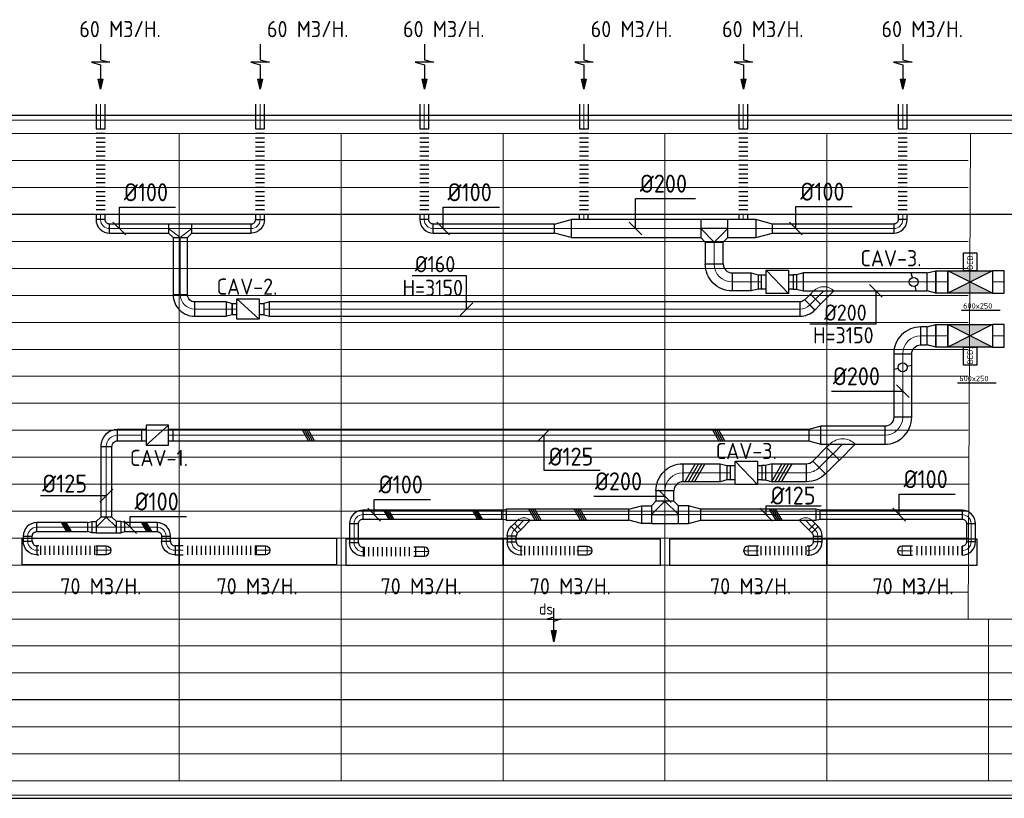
# Model space of a CAD drawing. Header units: millimetres. Extents: x -73785 to 23627, y 5976 to 52620.
# Tile 52 of 56: x -21062 to -10112, y 43951 to 52614. Entities that reach past the tile are written whole.
import ezdxf
from ezdxf.enums import TextEntityAlignment as Align

# ---------------------------------------------------------------- set-up
doc = ezdxf.new("R2010")
doc.units = ezdxf.units.MM
doc.linetypes.add('HIDDEN', pattern=[9.525, 6.35, -3.175])
for name, color, linetype in [('4plfd', 254, 'Continuous'), ('BALKEN', 7, 'Continuous'), ('WL570---_RETOUR', 100, 'Continuous'), ('WL570---_TOEVOER', 200, 'Continuous'), ('WM570---_RETOUR', 2, 'Continuous'), ('WM570---_TOEVOER', 2, 'Continuous')]:
    doc.layers.add(name, color=color, linetype=linetype)
for name, color, linetype, lineweight in [('WL570---_BESTAAND-HARTLIJN', 161, 'Continuous', 0), ('WL570---_BESTAAND-MAATVOERING', 161, 'Continuous', 0), ('WL570---_BESTAAND-RETOUR', 140, 'Continuous', 0), ('WL570---_BESTAAND-TOEVOER', 180, 'Continuous', 0), ('WL570---_DEMONTEREN', 10, 'Continuous', 0)]:
    doc.layers.add(name, color=color, linetype=linetype, lineweight=lineweight)
doc.layers.get('WL570---_DEMONTEREN').off()
doc.styles.add('BURO-025', font='ISO96.shx', dxfattribs={"height": 2.5})
doc.styles.add('ISO', font='ISO', dxfattribs={"height": 162})
doc.styles.add('LZ-MAATVOEREN', font='simplex')
doc.styles.add('MAATVOERING', font='ISO')

# ---------------------------------------------------------------- blocks, each defined once
blk = doc.blocks.new('Groep-44')
at = {"color": 8, "linetype": 'Continuous', "lineweight": 13}
for p, q in [((-73155, 49899), (-11883, 49899)), ((-73155, 49599), (-11883, 49599)), ((-73155, 49299), (-11883, 49299)), ((-73155, 48999), (-11883, 48999)), ((-73155, 48699), (-11883, 48699)), ((-73155, 48399), (-11883, 48399)), ((-73155, 48399), (-11883, 48399)), ((-73155, 48099), (-11883, 48099)), ((-73155, 47799), (-11883, 47799)), ((-73155, 47499), (-11883, 47499)), ((-73155, 47199), (-11883, 47199)), ((-73155, 46899), (-11883, 46899)), ((-73155, 46599), (-11883, 46599)), ((-73155, 46299), (-11883, 46299)), ((-73155, 45999), (-11883, 45999)), ((-73155, 45699), (-11883, 45699)), ((-73155, 45399), (-11883, 45399)), ((-73155, 45099), (-11883, 45099)), ((-73155, 44799), (-11883, 44799)), ((-73155, 44499), (-11655, 44499)), ((-73155, 44199), (-11655, 44199)), ((-73155, 43899), (-11655, 43899)), ((-73155, 43599), (-11655, 43599)), ((-73155, 43299), (-11655, 43299))]:
    blk.add_line(p, q, dxfattribs=at)
blk = doc.blocks.new('Groep-50')
at = {"color": 8, "linetype": 'Continuous', "lineweight": 13}
for p, q in [((-73305, 50349), (-4005, 50349)), ((-73155, 50199), (-4155, 50199)), ((-11855, 50199), (-65655, 50199)), ((-20655, 50199), (-20655, 42999)), ((-18855, 50199), (-18855, 42999)), ((-17055, 50199), (-17055, 42999)), ((-15255, 50199), (-15255, 42999)), ((-13455, 50199), (-13455, 42999)), ((-11883, 44799), (-11855, 50199)), ((-11883, 44799), (-4182, 44799)), ((-11655, 44799), (-11655, 42999)), ((-11655, 44499), (-4155, 44499)), ((-11655, 44199), (-4155, 44199)), ((-11655, 43899), (-4155, 43899)), ((-11655, 43599), (-4155, 43599)), ((-11655, 43299), (-36705, 43299)), ((-4155, 43299), (-11655, 43299)), ((-4155, 42999), (-36705, 42999)), ((-4005, 42838), (-36705, 42838))]:
    blk.add_line(p, q, dxfattribs=at)
at = {"color": 8}
blk.add_blockref('Groep-44', (0, 0), dxfattribs=at)
blk = doc.blocks.new('Block plafond 2e verd')
at = {"layer": '4plfd'}
blk.add_blockref('Groep-50', (73180, -19000), dxfattribs=at)
blk = doc.blocks.new('KARO')
for p, q in [((1, 0.5), (0, 0.5)), ((0, -0.5), (1, -0.5))]:
    blk.add_line(p, q)
at = {"invisible_edges": 15}
blk.add_3dface([(0, 0.5), (0, -0.5), (1, -0.5), (1, 0.5)], dxfattribs=at)
at = {"layer": 'WL570---_BESTAAND-HARTLIJN'}
blk.add_line((0, 0), (1, 0), dxfattribs=at)
blk = doc.blocks.new('ORN_T_SP')
blk.add_lwpolyline([(-0.5, 0.5), (-0.5, -0.5), (0.5, -0.5), (0.5, 0.5)], close=True)
at = {"style": 'LZ-MAATVOEREN', "flags": 9}
for tag, p in [('ROS_TYPE', (0.6333, 0.6833)), ('ROS_M3H', (0.6333, 0.4833)), ('ROS_ZIJDE', (0.6333, 0.2833)), ('ROS_STAT', (0.6333, 0.0833))]:
    blk.add_attdef(tag, p, '', height=0.125, dxfattribs=at)
blk = doc.blocks.new('FLLINE100')
blk.add_line((0, -50), (0, 50))
blk = doc.blocks.new('OEX1000080500')
at = {"rotation": 180}
for p in [(50, 0), (100, 0), (150, 0), (200, 0), (250, 0), (300, 0), (350, 0), (400, 0), (450, 0), (500, 0), (550, 0), (600, 0), (650, 0), (700, 0), (750, 0), (800, 0)]:
    blk.add_blockref('FLLINE100', p, dxfattribs=at)
blk = doc.blocks.new('OBO10000090ZE')
blk.add_lwpolyline([(-50, 0), (50, 0), (50, 100, 1), (-50, 100)], format="xyb", close=True)
at = {"layer": 'WL570---_BESTAAND-HARTLIJN'}
for points in [[(0, 0), (0, 150)], [(-50, 100), (50, 100)]]:
    blk.add_lwpolyline(points, dxfattribs=at)
blk = doc.blocks.new('OTS12512512500H')
blk.add_lwpolyline([(-112.5, -62.5), (112.5, -62.5), (112.5, 62.5), (62.5, 112.5), (-62.5, 112.5), (-112.5, 62.5)], close=True)
at = {"layer": 'WL570---_BESTAAND-HARTLIJN'}
blk.add_line((-112.5, 0), (112.5, 0), dxfattribs=at)
at = {"layer": 'WL570---_BESTAAND-TOEVOER'}
blk.add_lwpolyline([(-112.5, 0), (0, 112.5), (112.5, 0)], dxfattribs=at)
blk = doc.blocks.new('MVLINE')
blk.add_line((35.4, -35.4), (-35.4, 35.4))
blk = doc.blocks.new('OBO10000090L')
blk.add_lwpolyline([(50, 0, 0.414214), (-100, 150), (-100, 50, -0.414214), (-50, 0)], format="xyb", close=True)
at = {"invisible_edges": 15}
for points in [[(-91, 49), (-74, 148), (-100, 150), (-100, 50)], [(-83, 47), (-49, 141), (-74, 148), (-91, 49)], [(-75, 43), (-25, 130), (-49, 141), (-83, 47)], [(-68, 38), (-4, 115), (-25, 130), (-75, 43)], [(-62, 32), (15, 96), (-4, 115), (-68, 38)], [(-57, 25), (30, 75), (15, 96), (-62, 32)], [(-53, 17), (41, 51), (30, 75), (-57, 25)], [(-51, 9), (48, 26), (41, 51), (-53, 17)], [(-50, 0), (50, 0), (48, 26), (-51, 9)]]:
    blk.add_3dface(points, dxfattribs=at)
at = {"layer": 'WL570---_BESTAAND-HARTLIJN'}
blk.add_arc((-100, 0), 100, 0, 90, dxfattribs=at)
blk = doc.blocks.new('OBO10000090H')
blk.add_lwpolyline([(50, -100, 0.414214), (-100, 50), (-100, -50, -0.414214), (-50, -100)], format="xyb", close=True)
at = {"invisible_edges": 15}
for points in [[(-91, -51), (-74, 48), (-100, 50), (-100, -50)], [(-83, -53), (-49, 41), (-74, 48), (-91, -51)], [(-75, -57), (-25, 30), (-49, 41), (-83, -53)], [(-68, -62), (-4, 15), (-25, 30), (-75, -57)], [(-62, -68), (15, -4), (-4, 15), (-68, -62)], [(-57, -75), (30, -25), (15, -4), (-62, -68)], [(-53, -83), (41, -49), (30, -25), (-57, -75)], [(-51, -91), (48, -74), (41, -49), (-53, -83)], [(-50, -100), (50, -100), (48, -74), (-51, -91)]]:
    blk.add_3dface(points, dxfattribs=at)
at = {"layer": 'WL570---_BESTAAND-HARTLIJN'}
blk.add_arc((-100, -100), 100, 0, 90, dxfattribs=at)
blk = doc.blocks.new('OSV1251000460G')
blk.add_lwpolyline([(0, -62), (47, -50), (47, 50), (0, 62)], close=True)
at = {"layer": 'WL570---_BESTAAND-HARTLIJN'}
blk.add_line((0, 0), (47, 0), dxfattribs=at)
blk = doc.blocks.new('UISO')
at = {"layer": 'WL570---_TOEVOER'}
for p, q in [((0, 0.36), (1, 0.937)), ((0, 0.18), (1, 0.757)), ((0, 0), (1, 0.577)), ((0, -0.18), (1, 0.397))]:
    blk.add_line(p, q, dxfattribs=at)
blk = doc.blocks.new('OEX1000067900')
at = {"rotation": 180}
for p in [(50, 0), (100, 0), (150, 0), (200, 0), (250, 0), (300, 0), (350, 0), (400, 0), (450, 0), (500, 0), (550, 0), (600, 0), (650, 0)]:
    blk.add_blockref('FLLINE100', p, dxfattribs=at)
blk = doc.blocks.new('OBO12500090H')
blk.add_lwpolyline([(62, -125, 0.414214), (-125, 62), (-125, -63, -0.414214), (-63, -125)], format="xyb", close=True)
at = {"invisible_edges": 15}
for points in [[(-114, -63), (-92, 60), (-125, 62), (-125, -63)], [(-104, -66), (-61, 51), (-92, 60), (-114, -63)], [(-94, -71), (-31, 37), (-61, 51), (-104, -66)], [(-85, -77), (-4, 19), (-31, 37), (-94, -71)], [(-77, -85), (19, -4), (-4, 19), (-85, -77)], [(-71, -94), (37, -31), (19, -4), (-77, -85)], [(-66, -104), (51, -61), (37, -31), (-71, -94)], [(-63, -114), (60, -92), (51, -61), (-66, -104)], [(-63, -125), (62, -125), (60, -92), (-63, -114)]]:
    blk.add_3dface(points, dxfattribs=at)
at = {"layer": 'WL570---_BESTAAND-HARTLIJN'}
blk.add_arc((-125, -125), 125, 0, 90, dxfattribs=at)
blk = doc.blocks.new('VBX1251250012525000')
blk.add_lwpolyline([(50, -112.5), (300, -112.5), (300, 112.5), (50, 112.5)], close=True)
for points in [[(50, 62.5), (0, 62.5), (0, -62.5), (50, -62.5)], [(300, -62.5), (350, -62.5), (350, 62.5), (300, 62.5)]]:
    blk.add_lwpolyline(points)
at = {"layer": 'WL570---_BESTAAND-HARTLIJN'}
blk.add_line((300, 0), (350, 0), dxfattribs=at)
at = {"layer": 'WL570---_BESTAAND-TOEVOER'}
blk.add_line((50, -112.5), (300, 112.5), dxfattribs=at)
blk = doc.blocks.new('OEX10000100000')
at = {"rotation": 90}
for p in [(0, -50), (0, -100), (0, -150), (0, -200), (0, -250), (0, -300), (0, -350), (0, -400), (0, -450), (0, -500), (0, -550), (0, -600), (0, -650), (0, -700), (0, -750), (0, -800), (0, -850), (0, -900), (0, -950), (0, -1000)]:
    blk.add_blockref('FLLINE100', p, dxfattribs=at)
blk = doc.blocks.new('OBO16000090H')
blk.add_lwpolyline([(80, -160, 0.414214), (-160, 80), (-160, -80, -0.414214), (-80, -160)], format="xyb", close=True)
at = {"invisible_edges": 15}
for points in [[(-146, -81), (-118, 76), (-160, 80), (-160, -80)], [(-133, -85), (-78, 66), (-118, 76), (-146, -81)], [(-120, -91), (-40, 48), (-78, 66), (-133, -85)], [(-109, -99), (-6, 24), (-40, 48), (-120, -91)], [(-99, -109), (24, -6), (-6, 24), (-109, -99)], [(-91, -120), (48, -40), (24, -6), (-99, -109)], [(-85, -133), (66, -78), (48, -40), (-91, -120)], [(-81, -146), (76, -118), (66, -78), (-85, -133)], [(-80, -160), (80, -160), (76, -118), (-81, -146)]]:
    blk.add_3dface(points, dxfattribs=at)
at = {"layer": 'WL570---_BESTAAND-HARTLIJN'}
blk.add_arc((-160, -160), 160, 0, 90, dxfattribs=at)
blk = doc.blocks.new('OTS10010016000H')
blk.add_lwpolyline([(-130, -50), (130, -50), (130, 50), (80, 100), (-80, 100), (-130, 50)], close=True)
at = {"layer": 'WL570---_BESTAAND-HARTLIJN'}
blk.add_line((-130, 0), (130, 0), dxfattribs=at)
at = {"layer": 'WL570---_BESTAAND-RETOUR'}
blk.add_lwpolyline([(-130, 0), (0, 100), (130, 0)], dxfattribs=at)
blk = doc.blocks.new('AFZPIJL')
for points in [[(0, -10), (0, -6.52), (-2.06, -5.97), (2.06, -5.97), (0, -5.41), (0, 0)], [(-0.26, -2.22), (0, 0)], [(0.26, -2.22), (0, 0)]]:
    blk.add_lwpolyline(points)
blk.add_lwpolyline([(0.52, -2.22), (-0.52, -2.22), (0, 0)], close=True)
blk = doc.blocks.new('OEX1000058500')
at = {"rotation": 180}
for p in [(50, 0), (100, 0), (150, 0), (200, 0), (250, 0), (300, 0), (350, 0), (400, 0), (450, 0), (500, 0), (550, 0)]:
    blk.add_blockref('FLLINE100', p, dxfattribs=at)
blk = doc.blocks.new('OZA1250100045L')
blk.add_lwpolyline([(-71, 0), (-106, 35), (-35, 106), (71, 0)])
at = {"layer": 'WL570---_BESTAAND-HARTLIJN'}
blk.add_line((0, 0), (-71, 71), dxfattribs=at)
at = {"layer": 'WL570---_BESTAAND-TOEVOER'}
blk.add_arc((0, 71), 100, 225, 315, dxfattribs=at)
blk = doc.blocks.new('OBO10000045H')
blk.add_lwpolyline([(50, -41, 0.198912), (6, 65), (-65, -6, -0.198912), (-50, -41)], format="xyb", close=True)
at = {"invisible_edges": 15}
for points in [[(-62, -9), (15, 55), (6, 65), (-65, -6)], [(-59, -13), (23, 45), (15, 55), (-62, -9)], [(-57, -16), (30, 34), (23, 45), (-59, -13)], [(-55, -20), (36, 22), (30, 34), (-57, -16)], [(-53, -24), (41, 10), (36, 22), (-55, -20)], [(-52, -28), (45, -3), (41, 10), (-53, -24)], [(-51, -33), (48, -15), (45, -3), (-52, -28)], [(-50, -37), (49, -28), (48, -15), (-51, -33)], [(-50, -41), (50, -41), (49, -28), (-50, -37)]]:
    blk.add_3dface(points, dxfattribs=at)
at = {"layer": 'WL570---_BESTAAND-HARTLIJN'}
blk.add_arc((-100, -41), 100, 0, 45, dxfattribs=at)
blk = doc.blocks.new('OEX1000063300')
at = {"rotation": 180}
for p in [(50, 0), (100, 0), (150, 0), (200, 0), (250, 0), (300, 0), (350, 0), (400, 0), (450, 0), (500, 0), (550, 0), (600, 0)]:
    blk.add_blockref('FLLINE100', p, dxfattribs=at)
blk = doc.blocks.new('OSV1601250650G')
blk.add_lwpolyline([(0, -80), (65, -62), (65, 62), (0, 80)], close=True)
at = {"layer": 'WL570---_BESTAAND-HARTLIJN'}
blk.add_line((0, 0), (65, 0), dxfattribs=at)
blk = doc.blocks.new('OSV20010001860G')
blk.add_lwpolyline([(0, -100), (187, -50), (187, 50), (0, 100)], close=True)
at = {"layer": 'WL570---_BESTAAND-HARTLIJN'}
blk.add_line((0, 0), (187, 0), dxfattribs=at)
blk = doc.blocks.new('OZA2500200045R')
blk.add_lwpolyline([(141, 0), (177, 35), (35, 177), (-141, 0)])
at = {"layer": 'WL570---_BESTAAND-HARTLIJN'}
blk.add_line((0, 0), (106, 106), dxfattribs=at)
at = {"layer": 'WL570---_BESTAAND-RETOUR'}
blk.add_arc((0, 141), 200, 225, 315, dxfattribs=at)
blk = doc.blocks.new('OSV2001600740G')
blk.add_lwpolyline([(0, -100), (75, -80), (75, 80), (0, 100)], close=True)
at = {"layer": 'WL570---_BESTAAND-HARTLIJN'}
blk.add_line((0, 0), (75, 0), dxfattribs=at)
blk = doc.blocks.new('OBO20000045H')
blk.add_lwpolyline([(100, -83, 0.198912), (12, 129), (-129, -12, -0.198912), (-100, -83)], format="xyb", close=True)
at = {"invisible_edges": 15}
for points in [[(-123, -19), (30, 110), (12, 129), (-129, -12)], [(-118, -25), (46, 89), (30, 110), (-123, -19)], [(-113, -33), (60, 67), (46, 89), (-118, -25)], [(-109, -41), (72, 44), (60, 67), (-113, -33)], [(-106, -49), (82, 20), (72, 44), (-109, -41)], [(-103, -57), (90, -5), (82, 20), (-106, -49)], [(-102, -65), (95, -31), (90, -5), (-103, -57)], [(-100, -74), (99, -57), (95, -31), (-102, -65)], [(-100, -83), (100, -83), (99, -57), (-100, -74)]]:
    blk.add_3dface(points, dxfattribs=at)
at = {"layer": 'WL570---_BESTAAND-HARTLIJN'}
blk.add_arc((-200, -83), 200, 0, 45, dxfattribs=at)
blk = doc.blocks.new('OBO20000090H')
blk.add_lwpolyline([(100, -200, 0.414214), (-200, 100), (-200, -100, -0.414214), (-100, -200)], format="xyb", close=True)
at = {"invisible_edges": 15}
for points in [[(-183, -102), (-148, 95), (-200, 100), (-200, -100)], [(-166, -106), (-97, 82), (-148, 95), (-183, -102)], [(-150, -113), (-50, 60), (-97, 82), (-166, -106)], [(-136, -123), (-7, 30), (-50, 60), (-150, -113)], [(-123, -136), (30, -7), (-7, 30), (-136, -123)], [(-113, -150), (60, -50), (30, -7), (-123, -136)], [(-106, -166), (82, -97), (60, -50), (-113, -150)], [(-102, -183), (95, -148), (82, -97), (-106, -166)], [(-100, -200), (100, -200), (95, -148), (-102, -183)]]:
    blk.add_3dface(points, dxfattribs=at)
at = {"layer": 'WL570---_BESTAAND-HARTLIJN'}
blk.add_arc((-200, -200), 200, 0, 90, dxfattribs=at)
blk = doc.blocks.new('VBX1601600016025000')
blk.add_lwpolyline([(50, -130), (300, -130), (300, 130), (50, 130)], close=True)
for points in [[(50, 80), (0, 80), (0, -80), (50, -80)], [(300, -80), (350, -80), (350, 80), (300, 80)]]:
    blk.add_lwpolyline(points)
at = {"layer": 'WL570---_BESTAAND-HARTLIJN'}
blk.add_line((300, 0), (350, 0), dxfattribs=at)
at = {"layer": 'WL570---_BESTAAND-TOEVOER'}
blk.add_line((50, -130), (300, 130), dxfattribs=at)
blk = doc.blocks.new('OTS20020020000H')
at = {"layer": 'WL570---_RETOUR'}
blk.add_line((-150, 0), (150, 0), dxfattribs=at)
blk.add_lwpolyline([(-150, -100), (150, -100), (150, 100), (100, 150), (-100, 150), (-150, 100)], close=True, dxfattribs=at)
blk.add_lwpolyline([(-150, 0), (0, 150), (150, 0)], dxfattribs=at)
blk = doc.blocks.new('OSV20012501390G')
blk.add_lwpolyline([(0, -100), (140, -62), (140, 62), (0, 100)], close=True)
at = {"layer": 'WL570---_BESTAAND-HARTLIJN'}
blk.add_line((0, 0), (140, 0), dxfattribs=at)
blk = doc.blocks.new('OEX1000056800')
at = {"rotation": 180}
for p in [(50, 0), (100, 0), (150, 0), (200, 0), (250, 0), (300, 0), (350, 0), (400, 0), (450, 0), (500, 0), (550, 0)]:
    blk.add_blockref('FLLINE100', p, dxfattribs=at)
blk = doc.blocks.new('OSV200125013300')
blk.add_lwpolyline([(0, -100), (133, -62.5), (133, 62.5), (0, 100)], close=True)
at = {"layer": 'WL570---_BESTAAND-HARTLIJN'}
blk.add_line((0, 0), (133, 0), dxfattribs=at)
blk = doc.blocks.new('OVF250001300VF')
blk.add_lwpolyline([(0, -125), (130, -125), (130, 125), (0, 125)], close=True)
at = {"layer": 'WL570---_BESTAAND-HARTLIJN'}
blk.add_line((0, 0), (130, 0), dxfattribs=at)
blk = doc.blocks.new('OSV2502000990G')
blk.add_lwpolyline([(0, -125), (99, -100), (99, 100), (0, 125)], close=True)
at = {"layer": 'WL570---_BESTAAND-HARTLIJN'}
blk.add_line((0, 0), (99, 0), dxfattribs=at)
blk = doc.blocks.new('OBK2500050000')
at = {"layer": 'WL570---_RETOUR'}
for p, q in [((0, -125), (500, 125)), ((0, 125), (500, -125))]:
    blk.add_line(p, q, dxfattribs=at)
blk.add_lwpolyline([(0, -125), (500, -125), (500, 125), (0, 125)], close=True, dxfattribs=at)
for points in [[(0, 125), (500, 125), (250, 0)], [(0, -125), (500, -125), (250, 0)]]:
    blk.add_solid(points, dxfattribs=at)
blk = doc.blocks.new('BEDIENING')
blk.add_lwpolyline([(0, -100), (0, 100), (150, 100), (150, -100)], close=True)
at = {"layer": 'WL570---_BESTAAND-RETOUR', "style": 'ISO'}
blk.add_text('BED.', height=60, rotation=90, dxfattribs=at).set_placement((75, 0), align=Align.MIDDLE_CENTER)
blk = doc.blocks.new('OZA2000160045R')
blk.add_lwpolyline([(113, 0), (148, 35), (35, 148), (-113, 0)])
at = {"layer": 'WL570---_BESTAAND-HARTLIJN'}
blk.add_line((0, 0), (92, 92), dxfattribs=at)
at = {"layer": 'WL570---_BESTAAND-RETOUR'}
blk.add_arc((0, 113), 160, 225, 315, dxfattribs=at)
blk = doc.blocks.new('OBO16000045R')
blk.add_lwpolyline([(127, -113, 0.198912), (57, 57), (-57, -57, -0.198912), (-33, -113)], format="xyb", close=True)
at = {"invisible_edges": 15}
for points in [[(-52, -62), (71, 41), (57, 57), (-57, -57)], [(-48, -67), (83, 25), (71, 41), (-52, -62)], [(-44, -73), (95, 7), (83, 25), (-48, -67)], [(-41, -79), (104, -12), (95, 7), (-44, -73)], [(-38, -86), (112, -31), (104, -12), (-41, -79)], [(-36, -92), (119, -51), (112, -31), (-38, -86)], [(-34, -99), (123, -71), (119, -51), (-36, -92)], [(-33, -106), (126, -92), (123, -71), (-34, -99)], [(-33, -113), (127, -113), (126, -92), (-33, -106)]]:
    blk.add_3dface(points, dxfattribs=at)
at = {"layer": 'WL570---_BESTAAND-HARTLIJN'}
blk.add_arc((-113, -113), 160, 0, 45, dxfattribs=at)
blk = doc.blocks.new('OVF16000900VF')
blk.add_lwpolyline([(0, -80), (90, -80), (90, 80), (0, 80)], close=True)
at = {"layer": 'WL570---_BESTAAND-HARTLIJN'}
blk.add_line((0, 0), (90, 0), dxfattribs=at)
blk = doc.blocks.new('LU-PIJL6')
at = {"color": 0, "linetype": 'Continuous'}
for p, q in [((0, 0), (-7.5, 0)), ((-5.5, 0), (-5, -1.5)), ((-5, -1.5), (-5, 1.5)), ((-5, 1.5), (-4.5, 0)), ((-2.5, -0.5), (-2.5, 0.5)), ((-2.5, 0.5), (0, 0)), ((0, 0), (-2.5, -0.5))]:
    blk.add_line(p, q, dxfattribs=at)
blk.add_solid([(-2.5, 0.5), (-2.5, -0.5), (0, 0)], dxfattribs=at)

msp = doc.modelspace()

# ---------------------------------------------------------------- linework, layer by layer
at = {"layer": 'BALKEN', "color": 2, "linetype": 'HIDDEN'}
for p, q in [((-71835, 51551), (-2747, 51551)), ((-71835, 50451), (-2747, 50451)), ((-53686, 45051), (-2747, 45051)), ((-53686, 43951), (-2747, 43951))]:
    msp.add_line(p, q, dxfattribs=at)
at = {"layer": 'WL570---_RETOUR'}
for p, q in [((-11134, 49745), (-11147, 49793)), ((-11108, 49648), (-11095, 49600))]:
    msp.add_line(p, q, dxfattribs=at)
msp.add_circle((-11121, 49696), 50, dxfattribs=at)
at = {"layer": 'WL570---_TOEVOER', "extrusion": (0, 0, -1)}
for p, q in [((-10242, 48971), (-10742, 49221)), ((-10242, 49221), (-10742, 48971))]:
    msp.add_line(p, q, dxfattribs=at)
at = {"layer": 'WL570---_TOEVOER'}
for p, q in [((-11290, 48733), (-11339, 48721)), ((-11194, 48759), (-11145, 48772))]:
    msp.add_line(p, q, dxfattribs=at)
at = {"layer": 'WL570---_TOEVOER', "extrusion": (0, 0, -1)}
msp.add_lwpolyline([(10242, 48971), (10742, 48971), (10742, 49221), (10242, 49221)], close=True, dxfattribs=at)
at = {"layer": 'WL570---_TOEVOER'}
msp.add_circle((-11242, 48746), 50, dxfattribs=at)
at = {"layer": 'WL570---_TOEVOER', "extrusion": (0, 0, -1)}
for points in [[(10242, 49221), (10742, 49221), (10492, 49096)], [(10242, 48971), (10742, 48971), (10492, 49096)]]:
    msp.add_solid(points, dxfattribs=at)
at = {"layer": 'WM570---_RETOUR'}
for p, q in [((-10589, 49382), (-10159, 49382)), ((-10632, 48574), (-10202, 48574))]:
    msp.add_line(p, q, dxfattribs=at)
for points in [[(-14215, 50290), (-14215, 50623), (-13546, 50623)], [(-19954, 50290), (-19954, 50528), (-19328, 50528)], [(-16354, 50290), (-16354, 50528), (-15728, 50528)], [(-12431, 50290), (-12431, 50534), (-11805, 50534)], [(-16093, 49394), (-16093, 49765), (-16698, 49765)], [(-11542, 49596), (-11542, 49226), (-12274, 49226)]]:
    msp.add_lwpolyline(points, dxfattribs=at)
for points in [[(-10300, 49205, 0, 33.3, 0), (-10250, 49292, 0, 0, 0), (-10012, 49703, 0, 0, 0)], [(-10012, 49003, 0, 33.3, 0), (-10062, 48916, 0, 0, 0), (-10300, 48505, 0, 0, 0)]]:
    msp.add_lwpolyline(points, format="xyseb", dxfattribs=at)
at = {"layer": 'WM570---_TOEVOER'}
for points in [[(-12033, 48481), (-11242, 48481)], [(-15232, 47991), (-15232, 47601), (-14606, 47601)], [(-20099, 47318), (-20219, 47318), (-20831, 47318)], [(-14679, 47312), (-13887, 47312)], [(-11283, 47107), (-11283, 47335), (-10657, 47335)], [(-17120, 47107), (-17120, 47276), (-16493, 47276)], [(-12761, 47107), (-12761, 47205), (-12149, 47205)], [(-19835, 46968), (-19835, 47087), (-19209, 47087)]]:
    msp.add_lwpolyline(points, dxfattribs=at)

# ---------------------------------------------------------------- block references
at = {"layer": 'WL570---_BESTAAND-MAATVOERING', "xscale": 2, "yscale": 2, "zscale": 2}
msp.add_blockref('MVLINE', (-12431, 50290), dxfattribs=at)
at = {"layer": 'WL570---_DEMONTEREN', "xscale": -16.03765465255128, "yscale": 100, "zscale": 100}
msp.add_blockref('KARO', (-14850, 46706), dxfattribs=at)
at = {"layer": 'WL570---_RETOUR'}
for name, p, xscale, yscale, zscale, rotation in [('AFZPIJL', (-20162, 51842), 50, 50, 50, 180), ('AFZPIJL', (-18387, 51842), 50, 50, 50, 180), ('AFZPIJL', (-16562, 51842), 50, 50, 50, 180), ('AFZPIJL', (-14787, 51842), 50, 50, 50, 180), ('AFZPIJL', (-13014, 51842), 50, 50, 50, 180), ('AFZPIJL', (-11241, 51842), 50, 50, 50, 180), ('KARO', (-20163, 51398), 275.9456809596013, 100, 100, 90), ('KARO', (-18388, 51398), 275.9456809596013, 100, 100, 90), ('KARO', (-16563, 51398), 275.9456809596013, 100, 100, 90), ('KARO', (-14788, 51398), 275.9456809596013, 100, 100, 90), ('KARO', (-13015, 51398), 275.9456809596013, 100, 100, 90), ('KARO', (-11242, 51398), 275.9456809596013, 100, 100, 90), ('KARO', (-20163, 50447), 55.98824614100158, 100, 100, 270), ('KARO', (-18389, 50447), 56.74591008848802, 100, 100, 270), ('KARO', (-16563, 50447), 55.98824614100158, 100, 100, 270), ('KARO', (-14789, 50447), 56.74591008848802, 100, 100, 270), ('KARO', (-12876, 50290), 311.366018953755, 200, 200, 180), ('KARO', (-13015, 50447), 56.29579252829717, 100, 100, 270), ('KARO', (-11242, 50447), 56.55323533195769, 100, 100, 270), ('KARO', (-15115, 50290), 1348.069124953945, 100, 100, 180), ('KARO', (-11342, 50290), 1348.069124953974, 100, 100, 180), ('KARO', (-19276, 50190), 636.4863840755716, 160, 160, 270), ('KARO', (-13338, 50140), 244.0599772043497, 200, 200, 270), ('KARO', (-12852, 49696), -41.65426006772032, 160, 160, 180), ('KARO', (-12421, 49696), 41.65426006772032, 160, 160, 180), ('LU-PIJL6', (-15122, 45693), 50, 50, 50, 270)]:
    msp.add_blockref(name, p, dxfattribs=dict(at, xscale=xscale, yscale=yscale, zscale=zscale, rotation=rotation))
for name, p in [('OEX10000100000', (-20163, 51447)), ('OEX10000100000', (-18388, 51447)), ('OEX10000100000', (-16563, 51447)), ('OEX10000100000', (-14788, 51447)), ('OEX10000100000', (-13015, 51447)), ('OEX10000100000', (-11242, 51447)), ('OSV20010001860G', (-12876, 50290)), ('BEDIENING', (-10567, 49921)), ('OVF250001300VF', (-10242, 49696)), ('BEDIENING', (-10567, 48871))]:
    msp.add_blockref(name, p, dxfattribs=at)
for name, p, rotation in [('OBO10000090H', (-20163, 50290), 180), ('OBO10000090H', (-16563, 50290), 180), ('OTS20020020000H', (-13338, 50290), 180), ('OBO10000090H', (-11242, 50290), 270), ('OTS10010016000H', (-19276, 50290), 180), ('OSV2001600740G', (-12347, 49696), 180), ('OZA2000160045R', (-12120, 49596), 180), ('OBO16000090H', (-19276, 49394), 180), ('OBO16000045R', (-12275, 49441), 270), ('OVF16000900VF', (-12212, 49504), 224.9999999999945), ('OSV1601250650G', (-18283, 49394), 180.000000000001)]:
    msp.add_blockref(name, p, dxfattribs=dict(at, rotation=rotation))
at = {"layer": 'WL570---_RETOUR', "xscale": -1}
for name, p, rotation in [('OBO10000090H', (-18389, 50290), 180), ('OBO20000090H', (-13338, 49696), 90), ('VBX1601600016025000', (-12811, 49696), 180), ('OSV2001600740G', (-12926, 49696), 180), ('OSV1601250650G', (-18763, 49394), 180)]:
    msp.add_blockref(name, p, dxfattribs=dict(at, rotation=rotation))
for name, p in [('OSV20010001860G', (-14928, 50290)), ('VBX1251250012525000', (-18348, 49394))]:
    msp.add_blockref(name, p, dxfattribs=at)
at = {"layer": 'WL570---_RETOUR'}
for p, xscale, yscale, zscale in [((-14928, 50290), 1441.735193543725, 200, 200), ((-20063, 50290), 656.8437517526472, 100, 100), ((-19146, 50290), 656.8437517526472, 100, 100), ((-12922, 49696), -216.2812768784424, 200, 200), ((-12347, 49696), 1375.302604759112, 200, 200), ((-19116, 49394), 352.5524974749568, 160, 160), ((-18283, 49394), 5894.134085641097, 160, 160)]:
    msp.add_blockref('KARO', p, dxfattribs=dict(at, xscale=xscale, yscale=yscale, zscale=zscale))
at = {"layer": 'WL570---_RETOUR', "extrusion": (0, 0, -1), "zscale": -1}
for name, p in [('OSV2502000990G', (10872, 49696)), ('OVF250001300VF', (10742, 49696)), ('OBK2500050000', (10242, 49696))]:
    msp.add_blockref(name, p, dxfattribs=at)
at = {"layer": 'WL570---_TOEVOER'}
for name, p, rotation in [('OBO20000090H', (-11242, 49096), 90), ('OBO20000090H', (-11242, 47991), 270), ('OSV200125013300', (-12153, 47991), 180), ('OBO12500090H', (-20099, 47991), 90), ('OZA2500200045R', (-11911, 47891), 179.9999999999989), ('OSV2001600740G', (-12693, 47573), 179.9999999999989), ('OBO10000090H', (-17344, 47107), 90.00000000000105), ('OBO10000090H', (-20972, 46968), 90.00000000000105), ('OZA1250100045L', (-12322, 47044), 180.000000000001), ('OBO10000090L', (-12287, 46706), 270.000000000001), ('OBO10000090L', (-10582, 46706), 270.000000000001), ('OEX1000058500', (-16678, 46696), 180.000000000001), ('OBO10000090ZE', (-16662, 46696), 270.000000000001), ('OBO10000090ZE', (-12861, 46706), 90.00000000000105), ('OBO10000090ZE', (-11150, 46706), 90.00000000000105)]:
    msp.add_blockref(name, p, dxfattribs=dict(at, rotation=rotation))
for name, p, xscale, yscale, zscale, rotation in [('KARO', (-10971, 49096), 70.68264334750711, 200, 200, 180), ('KARO', (-11242, 48191), 705.1795770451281, 200, 200, 90), ('KARO', (-11442, 47991), 711.2709859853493, 200, 200, 180), ('UISO', (-17805, 47929), 125, 125, 125, 90), ('UISO', (-13242, 47929), 125, 125, 125, 90), ('KARO', (-20099, 47866), 786.1019632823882, 125, 125, 270.0000000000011), ('KARO', (-12171, 47632), 216.875015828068, 200, 200, 44.99999999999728), ('KARO', (-13688, 47573), -415.2777088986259, 200, 200, 180), ('UISO', (-13477, 47673), -200, 200, 200, 90), ('KARO', (-13198, 47573), -41.65426006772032, 160, 160, 180), ('KARO', (-12767, 47573), 41.65426006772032, 160, 160, 179.9999999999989), ('UISO', (-12513, 47673), -200, 200, 200, 90), ('KARO', (-12312, 47573), -380.9871885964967, 200, 200, 359.999999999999), ('KARO', (-13887, 47373), 116.3095340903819, 200, 200, 269.9999999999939), ('KARO', (-15698, 47107), 1546.074094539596, 100, 100, 180.0000000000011), ('UISO', (-16919, 47057), 100, 100, 100, 90), ('UISO', (-15934, 47057), 100, 100, 100, 90), ('UISO', (-15284, 47044), 125, 125, 125, 90), ('UISO', (-14780, 47044), 125, 125, 125, 90), ('KARO', (-12208, 47107), 1278.404309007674, 125, 125, 180.0000000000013), ('UISO', (-12606, 47044), 125, 125, 125, 90), ('UISO', (-20505, 46918), 100, 100, 100, 90), ('KARO', (-19535, 46968), 356.5983112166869, 100, 100, 180.000000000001), ('UISO', (-19691, 47018), 100, 100, 100, 270), ('KARO', (-17344, 47007), 210.5524335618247, 100, 100, 270.000000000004), ('KARO', (-15560, 46939), -48.98494323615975, 100, 100, 224.9999999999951), ('KARO', (-12217, 46939), 48.98494323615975, 100, 100, 135.0000000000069), ('KARO', (-10482, 47007), 201.0308842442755, 100, 100, 269.9999999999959), ('KARO', (-20972, 46811), 56.45693985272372, 100, 100, 90.00000000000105), ('KARO', (-19435, 46868), 56.45693985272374, 100, 100, 270.000000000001), ('KARO', (-15590, 46806), 62.47194246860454, 100, 100, 90), ('KARO', (-12187, 46868), 62.47194246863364, 100, 100, 270), ('KARO', (-19245, 46711), 90.43692295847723, 100, 100, 180.000000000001), ('KARO', (-16662, 46696), 16.03765465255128, 100, 100, 180.000000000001)]:
    msp.add_blockref(name, p, dxfattribs=dict(at, xscale=xscale, yscale=yscale, zscale=zscale, rotation=rotation))
at = {"layer": 'WL570---_TOEVOER', "extrusion": (0, 0, -1), "zscale": -1}
for name, p in [('OSV2502000990G', (10872, 49096)), ('OVF250001300VF', (10742, 49096))]:
    msp.add_blockref(name, p, dxfattribs=at)
at = {"layer": 'WL570---_TOEVOER'}
for name, p in [('OVF250001300VF', (-10242, 49096)), ('VBX1251250012525000', (-19706, 47991)), ('OTS20020020000H', (-13887, 47107)), ('OSV20012501390G', (-13626, 47107)), ('OSV1251000460G', (-12208, 47107)), ('OBO10000090H', (-10482, 47107)), ('OTS12512512500H', (-20099, 46968)), ('OSV1251000460G', (-19939, 46968)), ('OBO10000090H', (-19435, 46968)), ('OBO10000045H', (-12187, 46910)), ('OEX1000067900', (-20881, 46711)), ('OEX1000080500', (-19245, 46711)), ('OEX1000063300', (-15498, 46706)), ('OEX1000056800', (-12869, 46706)), ('OEX1000058500', (-11134, 46706))]:
    msp.add_blockref(name, p, dxfattribs=at)
for p, xscale, yscale, zscale in [((-19974, 47991), 267.6753112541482, 125, 125), ((-19356, 47991), 7069.875040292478, 125, 125), ((-14037, 47107), -110.7921796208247, 200, 200), ((-13737, 47107), 110.7921796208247, 200, 200), ((-15652, 47107), 1363.791594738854, 125, 125), ((-12161, 47107), 1578.87989497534, 100, 100), ((-20872, 46968), 566.8356749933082, 100, 100), ((-20211, 46968), -47.6584454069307, 125, 125), ((-19986, 46968), 47.6584454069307, 125, 125), ((-20872, 46711), 22.48026519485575, 100, 100), ((-20200, 46711), -16.03765465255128, 100, 100), ((-18429, 46711), -16.03765465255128, 100, 100), ((-17228, 46696), -16.2227493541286, 100, 100), ((-15473, 46706), -16.2227493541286, 100, 100), ((-12861, 46706), 16.03765465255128, 100, 100), ((-12304, 46705), 16.2227493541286, 100, 100), ((-11150, 46706), 16.03765465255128, 100, 100)]:
    msp.add_blockref('KARO', p, dxfattribs=dict(at, xscale=xscale, yscale=yscale, zscale=zscale))
at = {"layer": 'WL570---_TOEVOER', "xscale": -1}
for name, p, rotation in [('OBO20000090H', (-13887, 47573), 359.999999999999), ('OSV2001600740G', (-13272, 47573), 180), ('VBX1601600016025000', (-13157, 47573), 180), ('OBO20000045H', (-12229, 47573), 135.0000000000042), ('OZA1250100045L', (-15455, 47044), 180), ('OBO10000090L', (-20872, 46711), 90.00000000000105), ('OBO10000090ZE', (-20200, 46711), 270.000000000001), ('OBO10000090L', (-19335, 46711), 90.00000000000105), ('OBO10000090ZE', (-18429, 46711), 270.000000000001), ('OBO10000090L', (-17244, 46696), 90.00000000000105), ('OBO10000090L', (-15490, 46706), 90.00000000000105), ('OBO10000090ZE', (-14850, 46706), 270.000000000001)]:
    msp.add_blockref(name, p, dxfattribs=dict(at, rotation=rotation))
for name, p in [('OSV20012501390G', (-14148, 47107)), ('OSV1251000460G', (-15652, 47107)), ('OSV1251000460G', (-20259, 46968)), ('OBO10000045H', (-15590, 46910))]:
    msp.add_blockref(name, p, dxfattribs=at)
at = {"layer": 'WL570---_TOEVOER', "yscale": 290}
for p, xscale in [((-20162, 46697), 1750), ((-18412, 46697), 1750), ((-16562, 46691), 1750), ((-14812, 46691), 1750), ((-12961, 46691), 1750), ((-11250, 46691), 1675)]:
    msp.add_blockref('ORN_T_SP', p, dxfattribs=dict(at, xscale=xscale))
at = {"layer": 'WM570---_RETOUR'}
msp.add_blockref('Block plafond 2e verd', (-71812, 20147), dxfattribs=at)
at = {"layer": 'WM570---_RETOUR', "yscale": 2, "zscale": 2}
for p, xscale in [((-19954, 50290), 2), ((-16354, 50290), 2), ((-14215, 50290), 2), ((-16093, 49394), -2)]:
    msp.add_blockref('MVLINE', p, dxfattribs=dict(at, xscale=xscale))
at = {"layer": 'WM570---_RETOUR', "xscale": 2, "yscale": 2, "zscale": 2, "rotation": 180}
msp.add_blockref('MVLINE', (-11542, 49596), dxfattribs=at)
at = {"layer": 'WM570---_TOEVOER', "xscale": 2, "yscale": 2, "zscale": 2}
for p in [(-11242, 48481), (-13887, 47312), (-17120, 47107), (-12761, 47107), (-11283, 47107), (-19835, 46968)]:
    msp.add_blockref('MVLINE', p, dxfattribs=at)
at = {"layer": 'WM570---_TOEVOER', "yscale": 2, "zscale": 2}
for p, xscale, rotation in [((-15232, 47991), -2, 180), ((-20099, 47318), 2, 90.00000000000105)]:
    msp.add_blockref('MVLINE', p, dxfattribs=dict(at, xscale=xscale, rotation=rotation))

# ---------------------------------------------------------------- texts
at = {"layer": 'WM570---_RETOUR', "style": 'MAATVOERING'}
for s, height, p in [('60 M3/H.', 180, (-20399, 52419)), ('60 M3/H.', 180, (-18312, 52419)), ('60 M3/H.', 180, (-16799, 52419)), ('60 M3/H.', 180, (-14712, 52419)), ('60 M3/H.', 180, (-13251, 52419)), ('60 M3/H.', 180, (-11478, 52419)), ('%%c200', 200, (-14165, 50690)), ('%%c100', 200, (-12381, 50601)), ('%%c100', 200, (-19904, 50594)), ('%%c100', 200, (-16304, 50594)), ('CAV-3.', 180, (-11712, 49870)), ('%%c160', 180, (-16667, 49804)), ('CAV-2.', 180, (-18872, 49554)), ('H=3150', 180, (-16805, 49540)), ('%%c200', 180, (-12115, 49265)), ('H=3150', 180, (-12239, 49013))]:
    msp.add_text(s, height=height, dxfattribs=at).set_placement(p)
at = {"layer": 'WM570---_RETOUR', "style": 'ISO'}
for p in [(-10570, 49382), (-10613, 48574)]:
    msp.add_text('600x250', height=60, dxfattribs=at).set_placement(p, align=Align.BOTTOM_LEFT)
at = {"layer": 'WM570---_TOEVOER', "style": 'MAATVOERING'}
for s, height, p in [('%%c200', 200, (-12019, 48547)), ('%%c125', 200, (-15182, 47653)), ('CAV-3.', 180, (-13321, 47725)), ('CAV-1.', 180, (-19836, 47648)), ('%%c100', 200, (-17070, 47343)), ('%%c200', 200, (-14665, 47378)), ('%%c100', 200, (-11233, 47402)), ('%%c125', 200, (-12711, 47220)), ('%%c100', 200, (-19785, 47154)), ('70 M3/H.', 180, (-20611, 46220)), ('70 M3/H.', 180, (-18873, 46220)), ('70 M3/H.', 180, (-17049, 46220)), ('70 M3/H.', 180, (-15390, 46220)), ('70 M3/H.', 180, (-13385, 46220)), ('70 M3/H.', 180, (-11578, 46220))]:
    msp.add_text(s, height=height, dxfattribs=at).set_placement(p)
msp.add_text('%%c125', height=200, dxfattribs=at).set_placement((-20313, 47353), align=Align.RIGHT)
at = {"layer": 'WM570---_TOEVOER', "lineweight": 0, "style": 'BURO-025'}
msp.add_text('ds', height=125, dxfattribs=at).set_placement((-15288, 45995))

doc.saveas('drawing.dxf')
